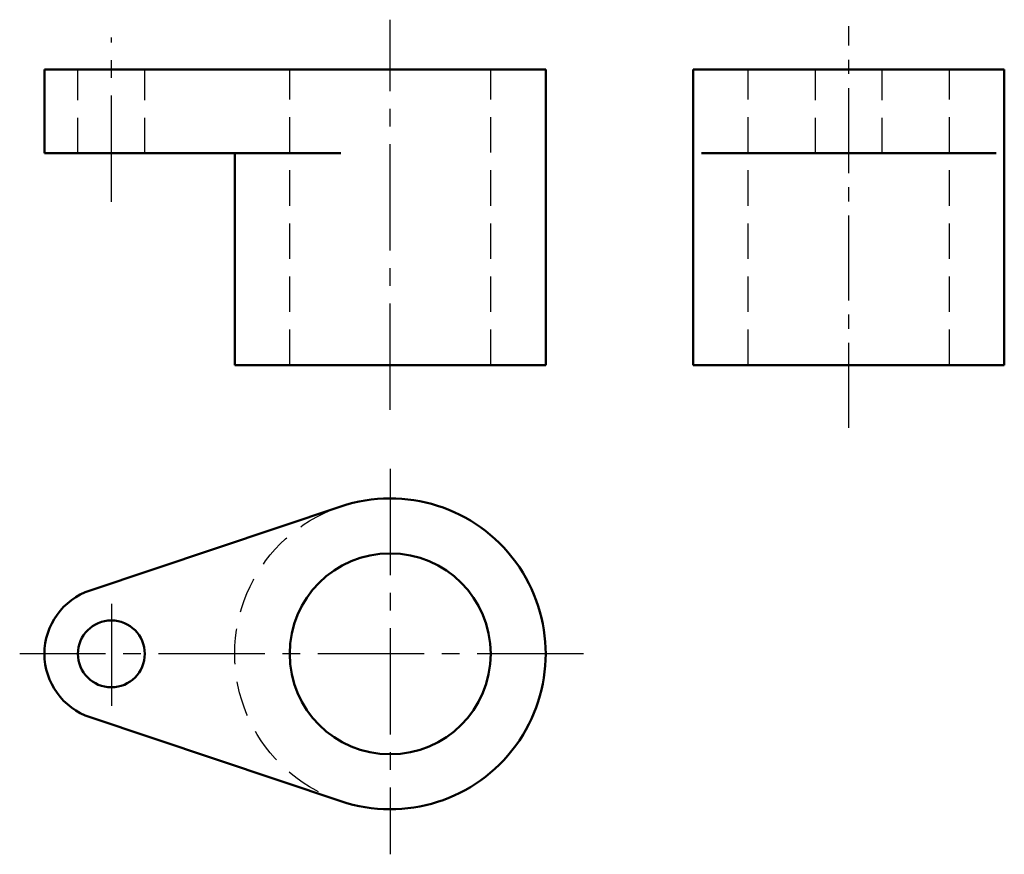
# Model space of a CAD drawing. Header units: millimetres. Extents: x 172 to 349, y 297 to 447.
import ezdxf

# ---------------------------------------------------------------- set-up
doc = ezdxf.new("R2010")
doc.units = ezdxf.units.MM
doc.linetypes.add('CENTER2', pattern=[28.575, 19.05, -3.175, 3.175, -3.175])
doc.linetypes.add('DASHED2', pattern=[9.525, 6.35, -3.175])
doc.layers.add('点画线层', color=3, linetype='CENTER2')
doc.layers.add('虚线层', color=2, linetype='DASHED2')
doc.layers.add('粗实线层', color=7, linetype='Continuous', lineweight=50)

# ---------------------------------------------------------------- blocks, each defined once
blk = doc.blocks.new('gh')
at = {"layer": '点画线层', "color": 7}
for p, q in [((-36.06, 29.76), (-36.06, 99.71)), ((-86.06, 67.04), (-86.06, 96.53)), ((-36.06, 19.16), (-36.06, -49.97)), ((-86.06, -5.06), (-86.06, -23.36)), ((-1.4, -14.02), (-102.49, -14.02))]:
    blk.add_line(p, q, dxfattribs=at)
at = {"layer": '点画线层', "color": 7, "ltscale": 0.8}
blk.add_line((46.17, 26.49), (46.17, 98.54), dxfattribs=at)
at = {"layer": '粗实线层'}
for p, q in [((-98.06, 75.78), (-98.06, 90.78)), ((-89.87, 90.78), (-98.06, 90.78)), ((-44.92, 90.78), (-89.87, 90.78)), ((-8.18, 90.78), (-44.92, 90.78)), ((-8.18, 90.78), (-8.18, 37.78)), ((18.29, 90.78), (18.29, 37.78)), ((18.29, 90.78), (19.74, 90.78)), ((19.74, 90.78), (34.79, 90.78)), ((34.79, 90.78), (57.55, 90.78)), ((57.55, 90.78), (72.61, 90.78)), ((72.61, 90.78), (74.05, 90.78)), ((74.05, 37.78), (74.05, 90.78)), ((-89.87, 75.78), (-98.06, 75.78)), ((-44.92, 75.78), (-89.87, 75.78)), ((-63.94, 37.78), (-63.94, 75.78)), ((19.74, 75.78), (34.79, 75.78)), ((34.79, 75.78), (57.55, 75.78)), ((57.55, 75.78), (72.61, 75.78)), ((-8.18, 37.78), (-63.94, 37.78)), ((18.29, 37.78), (46.17, 37.78)), ((46.17, 37.78), (74.05, 37.78)), ((-44.92, 12.41), (-89.87, -2.65)), ((-89.87, -25.4), (-44.92, -40.46))]:
    blk.add_line(p, q, dxfattribs=at)
for centre, radius in [((-36.06, -14.02), 18.02), ((-86.06, -14.02), 6)]:
    blk.add_circle(centre, radius, dxfattribs=at)
for centre, radius, start, end in [((-36.06, -14.02), 27.88, 251.4819, 108.5181), ((-86.06, -14.02), 12, 108.5181, 251.4819)]:
    blk.add_arc(centre, radius, start, end, dxfattribs=at)
at = {"layer": '虚线层', "color": 7}
for p, q in [((-92.06, 75.78), (-92.06, 90.78)), ((-80.06, 75.78), (-80.06, 90.78)), ((-54.08, 37.78), (-54.08, 90.78)), ((-18.04, 37.78), (-18.04, 90.78)), ((28.15, 37.78), (28.15, 90.78)), ((40.17, 75.78), (40.17, 90.78)), ((52.17, 75.78), (52.17, 90.78)), ((64.2, 37.78), (64.2, 90.78))]:
    blk.add_line(p, q, dxfattribs=at)
blk.add_circle((-36.06, -14.02), 27.88, dxfattribs=at)

msp = doc.modelspace()

# ---------------------------------------------------------------- block references
at = {"layer": '点画线层', "color": 7}
msp.add_blockref('gh', (274.75, 347.15), dxfattribs=at)

doc.saveas('drawing.dxf')
